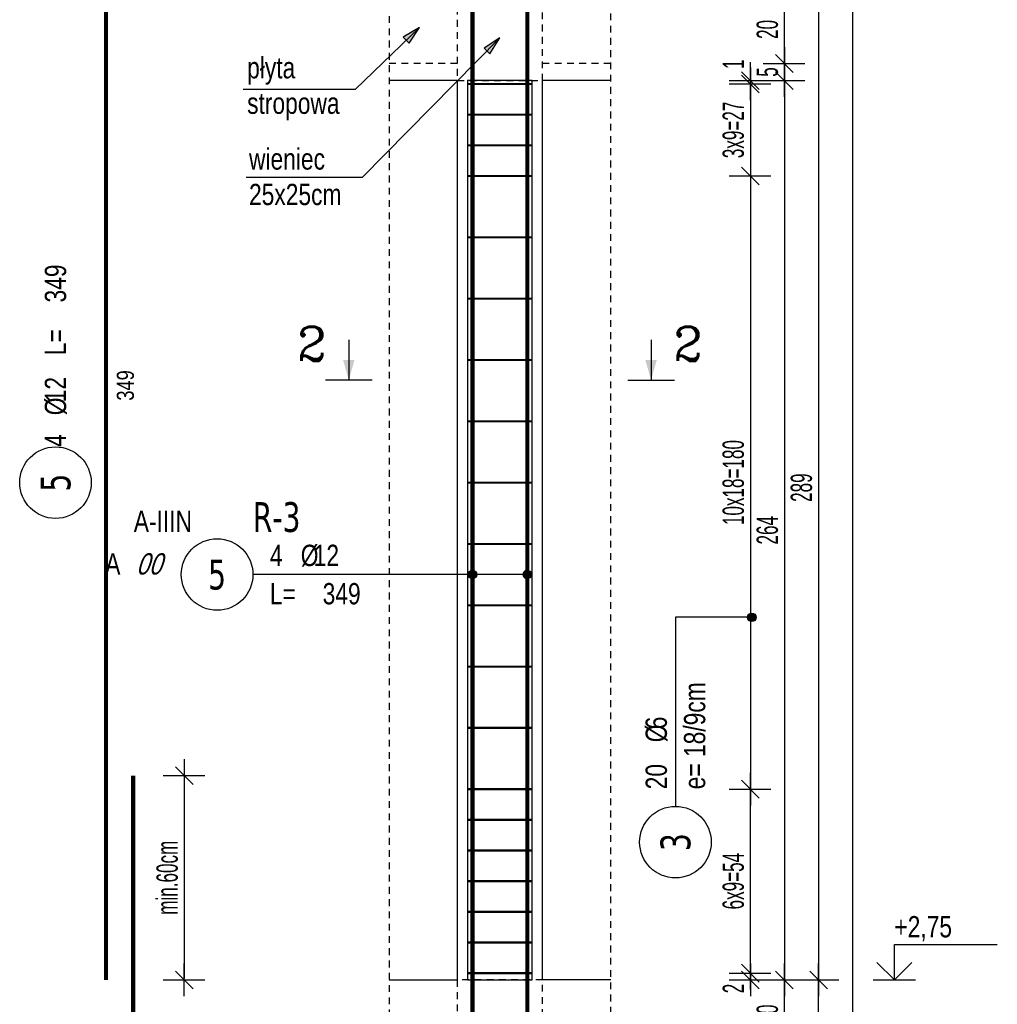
# Model space of a CAD drawing. Header units: millimetres. Extents: x 11988 to 14650, y -1596 to 604.
# Tile 17 of 38: x 12640 to 12927, y -535 to -246. Entities that reach past the tile are written whole.
import ezdxf
from ezdxf.enums import TextEntityAlignment as Align

# ---------------------------------------------------------------- set-up
doc = ezdxf.new("R2010")
doc.units = ezdxf.units.MM
doc.header["$LTSCALE"] = 10
doc.linetypes.add('MP', pattern=[0.36, 0.2, -0.16])
for name, color, linetype in [('BA_txg', 3, 'Continuous'), ('BA_wic', 1, 'Continuous'), ('BA_wis', 2, 'Continuous'), ('BA_wym', 1, 'Continuous'), ('BZ_kot', 7, 'Continuous'), ('BZ_odn', 1, 'Continuous'), ('BZ_opi1', 7, 'Continuous'), ('BZ_opi2', 4, 'Continuous'), ('BZ_opi3', 30, 'Continuous'), ('BZ_opi4', 53, 'Continuous'), ('BZ_P_roz', 11, 'Continuous'), ('BZ_P_wid', 3, 'Continuous'), ('BZ_P_wyc', 134, 'Continuous'), ('BZ_txs', 2, 'Continuous'), ('BZ_wym', 1, 'Continuous')]:
    doc.layers.add(name, color=color, linetype=linetype)
doc.layers.add('BZ_obroz', color=137, linetype='Continuous', plot=False)
doc.layers.add('BZ_pom', color=6, linetype='Continuous', plot=False)
doc.styles.add('BIKTBG', font='tahoma.ttf', dxfattribs={"width": 0.85})
doc.styles.add('BIKTC', font='bikromsw.shx', dxfattribs={"width": 0.85})
doc.styles.add('BIKTS', font='bikromsw.shx', dxfattribs={"width": 0.8})
doc.styles.add('BIKWYM', font='bikromsw.shx', dxfattribs={"width": 0.6})
doc.styles.add('ROMANC', font='ROMANC.SHX')
doc.dimstyles.new('BA_KR_25_cm', dxfattribs={"dimscale": 0.25, "dimtxt": 25, "dimasz": 1.666667, "dimexe": 24, "dimexo": 0, "dimgap": 0, "dimtad": 0, "dimdec": 1, "dimrnd": 0.5, "dimzin": 9, "dimdsep": 46, "dimtxsty": 'BIKWYM', "dimblk": 'WYM-KR', "dimcen": 0, "dimdle": 20, "dimclrd": 256, "dimclre": 256, "dimclrt": 2, "dimadec": 0, "dimazin": 0, "dimtfac": 0.033333, "dimtdec": 1, "dimtmove": 0, "dimatfit": 3, "dimldrblk": 'WYM-KR', "dimfxl": 25, "dimfxlon": 1, "dimtvp": 0.8, "dimtolj": 1, "dimarcsym": 0})
doc.dimstyles.new('BZ_KP_25_cm', dxfattribs={"dimscale": 0.25, "dimtxt": 25, "dimasz": 1.666667, "dimexe": 24, "dimexo": 0, "dimgap": 0, "dimtad": 0, "dimdec": 1, "dimrnd": 0.5, "dimzin": 9, "dimdsep": 46, "dimtxsty": 'BIKWYM', "dimblk": 'WYM-KR', "dimblk1": 'WYM-KP', "dimblk2": 'WYM-KP', "dimsah": 1, "dimcen": 0, "dimdle": 20, "dimclrd": 256, "dimclre": 256, "dimclrt": 7, "dimadec": 0, "dimazin": 0, "dimtfac": 0.033333, "dimtdec": 1, "dimtmove": 0, "dimatfit": 3, "dimldrblk": 'WYM-KP', "dimfxl": 1, "dimtvp": 0.8, "dimtolj": 1, "dimarcsym": 0})
doc.dimstyles.new('BZ_ST_25_cm', dxfattribs={"dimscale": 0.25, "dimtxt": 25, "dimasz": 1.666667, "dimexe": 24, "dimexo": 0, "dimgap": 0, "dimtad": 0, "dimdec": 1, "dimrnd": 0.5, "dimdsep": 46, "dimtxsty": 'BIKWYM', "dimblk": 'WYM-ST', "dimcen": 0, "dimdle": 20, "dimclrd": 256, "dimclre": 256, "dimclrt": 7, "dimadec": 0, "dimazin": 0, "dimtfac": 0.033333, "dimtdec": 1, "dimtix": 1, "dimtmove": 2, "dimatfit": 3, "dimldrblk": 'WYM-ST', "dimfxl": 1, "dimtvp": 0.8, "dimtolj": 1, "dimtzin": 0, "dimarcsym": 0})

# ---------------------------------------------------------------- blocks, each defined once
blk = doc.blocks.new('WYM-ST')
blk.add_hatch(color=256).paths.add_polyline_path([(-13, 2.88), (0, 0), (-13, -2.88)])
blk.add_lwpolyline([(0, 0), (-13, 2.88), (-13, -2.88), (0, 0)])
blk = doc.blocks.new('ST2')
blk.add_line((13.77, 0), (0, 0))
blk.add_solid([(6.84, -1.95), (6.84, 1.95), (0, 0)])
blk = doc.blocks.new('eprzh')
blk.add_line((-47.9, 0), (47.9, 0))
at = {"xscale": 6, "yscale": 6, "zscale": 6, "rotation": 90}
blk.add_blockref('ST2', (0, 0), dxfattribs=at)
at = {"style": 'ROMANC'}
blk.add_attdef('PRZ', text='', height=70, dxfattribs=at).set_placement((76, 39.4), align=Align.CENTER)
blk = doc.blocks.new('WYM-KP')
blk.add_hatch(color=256).paths.add_polyline_path([(3, 0, 1), (-3, 0, 1)])
blk.add_circle((0, 0), 3)
blk = doc.blocks.new('WYM-KR')
at = {"linetype": 'ByBlock'}
blk.add_line((11.52, 0), (-11.52, 0), dxfattribs=at)
at = {"color": 7, "linetype": 'ByBlock'}
blk.add_line((6.24, 6.24), (-6.24, -6.24), dxfattribs=at)
blk = doc.blocks.new('bik_BlkOpPret', base_point=(608.5, -87.83))
at = {"layer": 'BZ_opi1', "style": 'BIKTS', "width": 0.8}
for tag, p in [('SZTUK', (567.31, -85.33)), ('PRZEDR_FI', (581.12, -85.33)), ('PRZEKROJ', (584.93, -85.33)), ('PRZEDR_L', (567.31, -96.58)), ('DLUGOSC', (582.78, -96.58)), ('UWAGA', (567.31, -105.33))]:
    blk.add_attdef(tag, p, '', height=6.25, dxfattribs=at)
at = {"layer": 'BZ_opi2', "style": 'BIKTBG', "width": 0.8}
blk.add_attdef('NUMER', text='', height=8.75, dxfattribs=at).set_placement((551.81, -87.83), align=Align.MIDDLE_CENTER)
at = {"layer": 'BZ_pom', "width": 0.8}
for tag, p, height, style in [('POZYCJA', (562.31, -75.33), 8.75, 'BIKTBG'), ('GATUNEK', (526.97, -75.33), 6.25, 'BIKTS'), ('METODA_L', (520.17, -87.83), 6.25, 'BIKTS'), ('EURO_KOD', (529.45, -87.83), 6.25, 'BIKTS')]:
    blk.add_attdef(tag, p, '', height=height, dxfattribs=dict(at, style=style))
at = {"layer": 'BZ_wym', "width": 0.8}
for tag, p, height, style, flags in [('PRZEDR_NR', (567.31, -114.71), 8.75, 'BIKTBG', 1), ('PRZEDR_SZT', (567.31, -124.08), 6.25, 'BIKTS', 1), ('TYP_PRETA', (567.31, -133.46), 6.25, 'BIKTS', 3), ('EURO_KOD_SEGMENTY', (580.88, -142.83), 6.25, 'BIKTS', 3), ('HAK_1', (567.31, -152.21), 6.25, 'BIKTS', 3), ('HAK_2', (567.31, -161.58), 6.25, 'BIKTS', 3), ('ID', (567.31, -170.96), 6.25, 'BIKTS', 3), ('ID_C', (567.31, -180.33), 6.25, 'BIKTS', 3), ('b_atr_0', (567.31, -189.71), 6.25, 'BIKTS', 3)]:
    blk.add_attdef(tag, p, '', height=height, dxfattribs=dict(at, style=style, flags=flags))
blk = doc.blocks.new('bik_BlkOpPretW', base_point=(917.65, 307.46))
at = {"layer": 'BZ_opi2', "style": 'BIKTBG', "width": 0.8}
blk.add_attdef('NUMER', text='', height=8.75, dxfattribs=at).set_placement((933.15, 307.46), align=Align.MIDDLE_CENTER)
at = {"layer": 'BZ_opi4', "style": 'BIKTS', "width": 0.8}
for tag, p in [('SZTUK', (943.38, 304.33)), ('PRZEDR_FI', (952.43, 304.33)), ('PRZEKROJ', (956.24, 304.33)), ('PRZEDR_L', (970.04, 304.33)), ('DLUGOSC', (985.52, 304.33))]:
    blk.add_attdef(tag, p, '', height=6.25, dxfattribs=at)
at = {"layer": 'BZ_pom', "width": 0.8}
for tag, p, height, style, flags in [('POZYCJA', (943.38, 294.96), 8.75, 'BIKTBG', 3), ('GATUNEK', (943.38, 285.58), 6.25, 'BIKTS', 1), ('METODA_L', (943.38, 266.83), 6.25, 'BIKTS', 3)]:
    blk.add_attdef(tag, p, '', height=height, dxfattribs=dict(at, style=style, flags=flags))
at = {"layer": 'BZ_wym', "width": 0.8}
for tag, p, height, style, flags in [('UWAGA', (943.38, 276.21), 6.25, 'BIKTS', 1), ('TYP_PRETA', (943.38, 257.46), 6.25, 'BIKTS', 3), ('PRZEDR_NR', (943.38, 248.08), 8.75, 'BIKTBG', 1), ('PRZEDR_SZT', (943.38, 238.71), 6.25, 'BIKTS', 1), ('EURO_KOD', (943.38, 229.33), 6.25, 'BIKTS', 3), ('EURO_KOD_SEGMENTY', (956.95, 229.33), 6.25, 'BIKTS', 3), ('HAK_1', (943.38, 219.96), 6.25, 'BIKTS', 3), ('HAK_2', (943.38, 210.58), 6.25, 'BIKTS', 3), ('ID', (943.38, 201.21), 6.25, 'BIKTS', 3), ('ID_C', (943.38, 191.83), 6.25, 'BIKTS', 3), ('b_atr_0', (943.38, 182.46), 6.25, 'BIKTS', 3)]:
    blk.add_attdef(tag, p, '', height=height, dxfattribs=dict(at, style=style, flags=flags))
blk = doc.blocks.new('*D145')
at = {"layer": 'BA_wym', "lineweight": -2}
for p, q in [((12682.55, -468.34), (12694.8, -468.34)), ((12688.8, -468.76), (12688.8, -527.92)), ((12682.55, -528.34), (12694.8, -528.34))]:
    blk.add_line(p, q, dxfattribs=at)
at = {"layer": 'Defpoints', "color": 0}
for p in [(12673.8, -468.34), (12665.8, -528.34), (12688.8, -528.34)]:
    blk.add_point(p, dxfattribs=at)
at = {"layer": 'BA_wym', "lineweight": -2, "xscale": 0.4166666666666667, "yscale": 0.4166666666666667, "zscale": 0.4166666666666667}
for p, rotation in [((12688.8, -468.34), 90), ((12688.8, -528.34), 270)]:
    blk.add_blockref('WYM-KR', p, dxfattribs=dict(at, rotation=rotation))
at = {"layer": 'BA_wym', "color": 2, "insert": (12683.8, -498.34), "char_height": 6.25, "attachment_point": 5, "rotation": 90, "style": 'BIKWYM'}
blk.add_mtext('\\A1;min.60cm', dxfattribs=at)
blk = doc.blocks.new('*D154')
at = {"layer": 'BA_wym', "lineweight": -2}
for p, q in [((12854.92, -525.92), (12854.92, -525.51)), ((12848.67, -526.34), (12860.92, -526.34)), ((12848.67, -528.34), (12860.92, -528.34)), ((12854.92, -526.34), (12854.92, -528.34)), ((12854.92, -528.76), (12854.92, -532.51))]:
    blk.add_line(p, q, dxfattribs=at)
at = {"layer": 'Defpoints', "color": 0}
for p in [(12790.92, -526.34), (12813.92, -528.34), (12854.92, -528.34)]:
    blk.add_point(p, dxfattribs=at)
at = {"layer": 'BA_wym', "lineweight": -2, "xscale": 0.4166666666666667, "yscale": 0.4166666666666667, "zscale": 0.4166666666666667}
for p, rotation in [((12854.92, -526.34), 270), ((12854.92, -528.34), 90)]:
    blk.add_blockref('WYM-KR', p, dxfattribs=dict(at, rotation=rotation))
at = {"layer": 'BA_wym', "color": 2, "insert": (12849.92, -530.84), "char_height": 6.25, "attachment_point": 5, "rotation": 90, "style": 'BIKWYM'}
blk.add_mtext('\\A1;2', dxfattribs=at)
blk = doc.blocks.new('*D155')
at = {"layer": 'BA_wym', "lineweight": -2}
for p, q in [((12848.67, -472.34), (12860.92, -472.34)), ((12854.92, -525.92), (12854.92, -472.76)), ((12848.67, -526.34), (12860.92, -526.34))]:
    blk.add_line(p, q, dxfattribs=at)
at = {"layer": 'Defpoints', "color": 0}
for p in [(12790.92, -472.34), (12854.92, -472.34), (12790.92, -526.34)]:
    blk.add_point(p, dxfattribs=at)
at = {"layer": 'BA_wym', "lineweight": -2, "xscale": 0.4166666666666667, "yscale": 0.4166666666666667, "zscale": 0.4166666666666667}
for p, rotation in [((12854.92, -472.34), 90), ((12854.92, -526.34), 270)]:
    blk.add_blockref('WYM-KR', p, dxfattribs=dict(at, rotation=rotation))
at = {"layer": 'BA_wym', "color": 2, "insert": (12849.92, -499.34), "char_height": 6.25, "attachment_point": 5, "rotation": 90, "style": 'BIKWYM'}
blk.add_mtext('\\A1;6x9=54', dxfattribs=at)
blk = doc.blocks.new('*D156')
at = {"layer": 'BA_wym', "lineweight": -2}
for p, q in [((12848.67, -292.34), (12860.92, -292.34)), ((12854.92, -292.76), (12854.92, -471.92)), ((12848.67, -472.34), (12860.92, -472.34))]:
    blk.add_line(p, q, dxfattribs=at)
at = {"layer": 'Defpoints', "color": 0}
for p in [(12790.92, -292.34), (12790.92, -472.34), (12854.92, -472.34)]:
    blk.add_point(p, dxfattribs=at)
at = {"layer": 'BA_wym', "lineweight": -2, "xscale": 0.4166666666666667, "yscale": 0.4166666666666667, "zscale": 0.4166666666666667}
for p, rotation in [((12854.92, -292.34), 90), ((12854.92, -472.34), 270)]:
    blk.add_blockref('WYM-KR', p, dxfattribs=dict(at, rotation=rotation))
at = {"layer": 'BA_wym', "color": 2, "insert": (12849.92, -382.34), "char_height": 6.25, "attachment_point": 5, "rotation": 90, "style": 'BIKWYM'}
blk.add_mtext('\\A1;10x18=180', dxfattribs=at)
blk = doc.blocks.new('*D157')
at = {"layer": 'BA_wym', "lineweight": -2}
for p, q in [((12848.67, -265.34), (12860.92, -265.34)), ((12854.92, -264.92), (12854.92, -264.51)), ((12854.92, -265.34), (12854.92, -292.34)), ((12848.67, -292.34), (12860.92, -292.34)), ((12854.92, -292.76), (12854.92, -293.17))]:
    blk.add_line(p, q, dxfattribs=at)
at = {"layer": 'Defpoints', "color": 0}
for p in [(12790.92, -265.34), (12790.92, -292.34), (12854.92, -292.34)]:
    blk.add_point(p, dxfattribs=at)
at = {"layer": 'BA_wym', "lineweight": -2, "xscale": 0.4166666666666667, "yscale": 0.4166666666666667, "zscale": 0.4166666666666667}
for p, rotation in [((12854.92, -265.34), 270), ((12854.92, -292.34), 90)]:
    blk.add_blockref('WYM-KR', p, dxfattribs=dict(at, rotation=rotation))
at = {"layer": 'BA_wym', "color": 2, "insert": (12849.92, -278.84), "char_height": 6.25, "attachment_point": 5, "rotation": 90, "style": 'BIKWYM'}
blk.add_mtext('\\A1;3x9=27', dxfattribs=at)
blk = doc.blocks.new('*D158')
at = {"layer": 'BA_wym', "lineweight": -2}
for p, q in [((12854.92, -263.92), (12854.92, -258.95)), ((12848.67, -264.34), (12860.92, -264.34)), ((12848.67, -265.34), (12860.92, -265.34)), ((12854.92, -265.34), (12854.92, -264.34)), ((12854.92, -265.76), (12854.92, -266.17))]:
    blk.add_line(p, q, dxfattribs=at)
at = {"layer": 'Defpoints', "color": 0}
for p in [(12790.92, -265.34), (12813.92, -264.34), (12854.92, -264.34)]:
    blk.add_point(p, dxfattribs=at)
at = {"layer": 'BA_wym', "lineweight": -2, "xscale": 0.4166666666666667, "yscale": 0.4166666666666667, "zscale": 0.4166666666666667}
for p, rotation in [((12854.92, -264.34), 270), ((12854.92, -265.34), 90)]:
    blk.add_blockref('WYM-KR', p, dxfattribs=dict(at, rotation=rotation))
at = {"layer": 'BA_wym', "color": 2, "insert": (12849.92, -259.54), "char_height": 6.25, "attachment_point": 5, "rotation": 90, "style": 'BIKWYM'}
blk.add_mtext('\\A1;1', dxfattribs=at)
blk = doc.blocks.new('bik_BlkOpPretU', base_point=(1570.94, 615.52))
at = {"layer": 'BZ_opi2', "style": 'BIKTBG', "width": 0.8}
blk.add_attdef('NUMER', text='', height=8.75, dxfattribs=at).set_placement((1514.25, 615.52), align=Align.MIDDLE_CENTER)
at = {"layer": 'BZ_opi4', "style": 'BIKTS', "width": 0.8}
for tag, p in [('SZTUK', (1529.75, 618.02)), ('PRZEDR_FI', (1538.8, 618.02)), ('PRZEKROJ', (1542.61, 618.02)), ('PRZEDR_L', (1529.75, 606.77)), ('DLUGOSC', (1545.23, 606.77)), ('UWAGA', (1529.75, 598.02))]:
    blk.add_attdef(tag, p, '', height=6.25, dxfattribs=at)
at = {"layer": 'BZ_pom', "width": 0.8}
for tag, p, height, style in [('POZYCJA', (1524.75, 628.02), 8.75, 'BIKTBG'), ('GATUNEK', (1483.8, 628.02), 6.25, 'BIKTS'), ('METODA_L', (1489.99, 615.52), 6.25, 'BIKTS')]:
    blk.add_attdef(tag, p, '', height=height, dxfattribs=dict(at, style=style))
at = {"layer": 'BZ_wym', "width": 0.8}
for tag, p, height, style, flags in [('PRZEDR_NR', (1529.75, 588.65), 8.75, 'BIKTBG', 1), ('PRZEDR_SZT', (1529.75, 579.27), 6.25, 'BIKTS', 1), ('TYP_PRETA', (1529.75, 569.9), 6.25, 'BIKTS', 3), ('EURO_KOD', (1529.75, 560.52), 6.25, 'BIKTS', 3), ('EURO_KOD_SEGMENTY', (1544.75, 560.52), 6.25, 'BIKTS', 3), ('HAK_1', (1529.75, 551.15), 6.25, 'BIKTS', 3), ('HAK_2', (1529.75, 541.77), 6.25, 'BIKTS', 3), ('ID', (1529.75, 532.4), 6.25, 'BIKTS', 3), ('ID_C', (1529.75, 523.02), 6.25, 'BIKTS', 3), ('b_atr_0', (1529.75, 513.65), 6.25, 'BIKTS', 3)]:
    blk.add_attdef(tag, p, '', height=height, dxfattribs=dict(at, style=style, flags=flags))
blk = doc.blocks.new('*D174')
at = {"layer": 'BA_wym', "lineweight": -2}
for p, q in [((12858.67, -528.34), (12870.92, -528.34)), ((12864.92, -547.92), (12864.92, -528.76)), ((12858.67, -548.34), (12870.92, -548.34))]:
    blk.add_line(p, q, dxfattribs=at)
at = {"layer": 'Defpoints', "color": 0}
for p in [(12813.92, -528.34), (12864.92, -528.34), (12813.92, -548.34)]:
    blk.add_point(p, dxfattribs=at)
at = {"layer": 'BA_wym', "lineweight": -2, "xscale": 0.4166666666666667, "yscale": 0.4166666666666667, "zscale": 0.4166666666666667}
for p, rotation in [((12864.92, -528.34), 90), ((12864.92, -548.34), 270)]:
    blk.add_blockref('WYM-KR', p, dxfattribs=dict(at, rotation=rotation))
at = {"layer": 'BA_wym', "color": 2, "insert": (12859.92, -538.34), "char_height": 6.25, "attachment_point": 5, "rotation": 90, "style": 'BIKWYM'}
blk.add_mtext('\\A1;20', dxfattribs=at)
blk = doc.blocks.new('*D175')
at = {"layer": 'BA_wym', "lineweight": -2}
for p, q in [((12858.67, -264.34), (12870.92, -264.34)), ((12864.92, -264.76), (12864.92, -527.92)), ((12858.67, -528.34), (12870.92, -528.34))]:
    blk.add_line(p, q, dxfattribs=at)
at = {"layer": 'Defpoints', "color": 0}
for p in [(12813.92, -264.34), (12813.92, -528.34), (12864.92, -528.34)]:
    blk.add_point(p, dxfattribs=at)
at = {"layer": 'BA_wym', "lineweight": -2, "xscale": 0.4166666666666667, "yscale": 0.4166666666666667, "zscale": 0.4166666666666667}
for p, rotation in [((12864.92, -264.34), 90), ((12864.92, -528.34), 270)]:
    blk.add_blockref('WYM-KR', p, dxfattribs=dict(at, rotation=rotation))
at = {"layer": 'BA_wym', "color": 2, "insert": (12859.92, -396.34), "char_height": 6.25, "attachment_point": 5, "rotation": 90, "style": 'BIKWYM'}
blk.add_mtext('\\A1;264', dxfattribs=at)
blk = doc.blocks.new('*D176')
at = {"layer": 'BA_wym', "lineweight": -2}
for p, q in [((12858.67, -259.34), (12870.92, -259.34)), ((12864.92, -259.76), (12864.92, -263.92)), ((12858.67, -264.34), (12870.92, -264.34))]:
    blk.add_line(p, q, dxfattribs=at)
at = {"layer": 'Defpoints', "color": 0}
for p in [(12813.92, -259.34), (12813.92, -264.34), (12864.92, -264.34)]:
    blk.add_point(p, dxfattribs=at)
at = {"layer": 'BA_wym', "lineweight": -2, "xscale": 0.4166666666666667, "yscale": 0.4166666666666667, "zscale": 0.4166666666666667}
for p, rotation in [((12864.92, -259.34), 90), ((12864.92, -264.34), 270)]:
    blk.add_blockref('WYM-KR', p, dxfattribs=dict(at, rotation=rotation))
at = {"layer": 'BA_wym', "color": 2, "insert": (12859.92, -261.84), "char_height": 6.25, "attachment_point": 5, "rotation": 90, "style": 'BIKWYM'}
blk.add_mtext('\\A1;5', dxfattribs=at)
blk = doc.blocks.new('*D177')
at = {"layer": 'BA_wym', "lineweight": -2}
for p, q in [((12858.67, -239.34), (12870.92, -239.34)), ((12864.92, -258.92), (12864.92, -239.76)), ((12858.67, -259.34), (12870.92, -259.34))]:
    blk.add_line(p, q, dxfattribs=at)
at = {"layer": 'Defpoints', "color": 0}
for p in [(12813.92, -239.34), (12864.92, -239.34), (12813.92, -259.34)]:
    blk.add_point(p, dxfattribs=at)
at = {"layer": 'BA_wym', "lineweight": -2, "xscale": 0.4166666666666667, "yscale": 0.4166666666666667, "zscale": 0.4166666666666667}
for p, rotation in [((12864.92, -239.34), 90), ((12864.92, -259.34), 270)]:
    blk.add_blockref('WYM-KR', p, dxfattribs=dict(at, rotation=rotation))
at = {"layer": 'BA_wym', "color": 2, "insert": (12859.92, -249.34), "char_height": 6.25, "attachment_point": 5, "rotation": 90, "style": 'BIKWYM'}
blk.add_mtext('\\A1;20', dxfattribs=at)
blk = doc.blocks.new('*D186')
at = {"layer": 'BA_wym', "lineweight": -2}
for p, q in [((12868.67, -528.34), (12880.92, -528.34)), ((12874.92, -823.92), (12874.92, -528.76)), ((12868.67, -824.34), (12880.92, -824.34))]:
    blk.add_line(p, q, dxfattribs=at)
at = {"layer": 'Defpoints', "color": 0}
for p in [(12813.92, -528.34), (12874.92, -528.34), (12813.92, -824.34)]:
    blk.add_point(p, dxfattribs=at)
at = {"layer": 'BA_wym', "lineweight": -2, "xscale": 0.4166666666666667, "yscale": 0.4166666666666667, "zscale": 0.4166666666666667}
for p, rotation in [((12874.92, -528.34), 90), ((12874.92, -824.34), 270)]:
    blk.add_blockref('WYM-KR', p, dxfattribs=dict(at, rotation=rotation))
at = {"layer": 'BA_wym', "color": 2, "insert": (12869.92, -676.34), "char_height": 6.25, "attachment_point": 5, "rotation": 90, "style": 'BIKWYM'}
blk.add_mtext('\\A1;296', dxfattribs=at)
blk = doc.blocks.new('*D187')
at = {"layer": 'BA_wym', "lineweight": -2}
for p, q in [((12868.67, -239.34), (12880.92, -239.34)), ((12874.92, -239.76), (12874.92, -527.92)), ((12868.67, -528.34), (12880.92, -528.34))]:
    blk.add_line(p, q, dxfattribs=at)
at = {"layer": 'Defpoints', "color": 0}
for p in [(12813.92, -239.34), (12813.92, -528.34), (12874.92, -528.34)]:
    blk.add_point(p, dxfattribs=at)
at = {"layer": 'BA_wym', "lineweight": -2, "xscale": 0.4166666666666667, "yscale": 0.4166666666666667, "zscale": 0.4166666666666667}
for p, rotation in [((12874.92, -239.34), 90), ((12874.92, -528.34), 270)]:
    blk.add_blockref('WYM-KR', p, dxfattribs=dict(at, rotation=rotation))
at = {"layer": 'BA_wym', "color": 2, "insert": (12869.92, -383.84), "char_height": 6.25, "attachment_point": 5, "rotation": 90, "style": 'BIKWYM'}
blk.add_mtext('\\A1;289', dxfattribs=at)
blk = doc.blocks.new('*D190')
at = {"layer": 'BA_wym', "lineweight": -2}
for p, q in [((12878.67, 470.66), (12890.92, 470.66)), ((12884.92, 470.24), (12884.92, -947.92)), ((12878.67, -948.34), (12890.92, -948.34))]:
    blk.add_line(p, q, dxfattribs=at)
at = {"layer": 'Defpoints', "color": 0}
for p in [(12813.92, 470.66), (12813.92, -948.34), (12884.92, -948.34)]:
    blk.add_point(p, dxfattribs=at)
at = {"layer": 'BA_wym', "lineweight": -2, "xscale": 0.4166666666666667, "yscale": 0.4166666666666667, "zscale": 0.4166666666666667}
for p, rotation in [((12884.92, 470.66), 90), ((12884.92, -948.34), 270)]:
    blk.add_blockref('WYM-KR', p, dxfattribs=dict(at, rotation=rotation))
at = {"layer": 'BA_wym', "color": 2, "insert": (12879.92, -238.84), "char_height": 6.25, "attachment_point": 5, "rotation": 90, "style": 'BIKWYM'}
blk.add_mtext('\\A1;1419', dxfattribs=at)
blk = doc.blocks.new('*U29')
for p, q in [((0, 4.17), (12.08, 4.17)), ((0, 0), (0, 4.17))]:
    blk.add_line(p, q)
at = {"color": 1}
blk.add_line((-2.5, 0), (2.5, 0), dxfattribs=at)
blk.add_lwpolyline([(-2.06, 2.06), (0, 0), (2.06, 2.06)])
at = {"style": 'BIKTS', "width": 0.8}
blk.add_attdef('POZIOM', text='', height=2.5, dxfattribs=at).set_placement((0, 6.25), align=Align.MIDDLE_LEFT)

msp = doc.modelspace()

# ---------------------------------------------------------------- linework, layer by layer
at = {"layer": 'BA_wic', "linetype": 'MP'}
for points in [[(12748.92, 478.16), (12748.92, -955.84)], [(12813.92, -955.84), (12813.92, 478.16)], [(12768.92, -239.34), (12768.92, -264.34), (12793.92, -264.34), (12793.92, -239.34), (12768.92, -239.34)], [(12768.92, -259.34), (12748.92, -259.34)], [(12813.92, -259.34), (12793.92, -259.34)], [(12768.92, -528.34), (12768.92, -553.34), (12793.92, -553.34), (12793.92, -528.34), (12768.92, -528.34)]]:
    msp.add_lwpolyline(points, dxfattribs=at)
at = {"layer": 'BA_wis'}
for points in [[(12768.92, -264.34), (12748.92, -264.34)], [(12768.92, -264.34), (12768.92, -528.34)], [(12793.92, -528.34), (12793.92, -264.34)], [(12813.92, -264.34), (12793.92, -264.34)], [(12748.92, -528.34), (12768.92, -528.34)], [(12813.92, -528.34), (12793.92, -528.34)]]:
    msp.add_lwpolyline(points, dxfattribs=at)
at = {"layer": 'BZ_obroz'}
msp.add_lwpolyline([(12771.92, -528.34), (12790.92, -528.34), (12790.92, -264.34), (12771.92, -264.34)], close=True, dxfattribs=at)
at = {"layer": 'BZ_odn', "color": 252}
for centre in [(12651, -382.37), (12832.92, -487.88)]:
    msp.add_circle(centre, 10.5, dxfattribs=at)
at = {"layer": 'BZ_odn'}
msp.add_circle((12698.42, -409.34), 10.5, dxfattribs=at)
at = {"layer": 'BZ_P_roz', "const_width": 0.6}
for points in [[(12771.92, -265.34), (12790.92, -265.34)], [(12771.92, -274.34), (12790.92, -274.34)], [(12771.92, -283.34), (12790.92, -283.34)], [(12771.92, -292.34), (12790.92, -292.34)], [(12771.92, -310.34), (12790.92, -310.34)], [(12771.92, -328.34), (12790.92, -328.34)], [(12771.92, -346.34), (12790.92, -346.34)], [(12771.92, -364.34), (12790.92, -364.34)], [(12771.92, -382.34), (12790.92, -382.34)], [(12771.92, -400.34), (12790.92, -400.34)], [(12771.92, -418.34), (12790.92, -418.34)], [(12771.92, -436.34), (12790.92, -436.34)], [(12771.92, -454.34), (12790.92, -454.34)], [(12771.92, -472.34), (12790.92, -472.34)], [(12771.92, -481.34), (12790.92, -481.34)], [(12771.92, -490.34), (12790.92, -490.34)], [(12771.92, -499.34), (12790.92, -499.34)], [(12771.92, -508.34), (12790.92, -508.34)], [(12771.92, -517.34), (12790.92, -517.34)], [(12771.92, -526.34), (12790.92, -526.34)]]:
    msp.add_lwpolyline(points, dxfattribs=at)
at = {"layer": 'BZ_P_wid', "const_width": 1.2}
for points in [[(12773.38, -179.34), (12773.38, -528.34)], [(12789.46, -179.34), (12789.46, -528.34)], [(12773.38, -468.34), (12773.38, -824.34)], [(12789.46, -468.34), (12789.46, -824.34)]]:
    msp.add_lwpolyline(points, dxfattribs=at)
at = {"layer": 'BZ_P_wyc', "linetype": 'Continuous', "const_width": 1.2}
for points in [[(12665.8, -179.34), (12665.8, -528.34)], [(12673.8, -468.34), (12673.8, -824.34)]]:
    msp.add_lwpolyline(points, dxfattribs=at)

# ---------------------------------------------------------------- block references
ref = msp.add_blockref('bik_BlkOpPretW', (12651, -397.87), dxfattribs=dict(rotation=90))
ref.add_attrib('NUMER', '5', dxfattribs={"layer": 'BZ_opi2', "height": 8.75, "rotation": 90, "style": 'BIKTBG', "width": 0.8}).set_placement((12651, -382.37), align=Align.MIDDLE_CENTER)
ref.add_attrib('SZTUK', '4', (12654.12, -371.87), dxfattribs={"layer": 'BZ_opi4', "height": 6.25, "rotation": 90, "style": 'BIKTS', "width": 0.8})
ref.add_attrib('PRZEKROJ', '12', (12654.12, -358.78), dxfattribs={"layer": 'BZ_opi4', "height": 6.25, "rotation": 90, "style": 'BIKTS', "width": 0.8})
ref.add_attrib('DLUGOSC', '349', (12654.12, -329.49), dxfattribs={"layer": 'BZ_opi4', "height": 6.25, "rotation": 90, "style": 'BIKTS', "width": 0.8})
ref.add_attrib('PRZEDR_FI', '%%c', (12654.12, -362.59), dxfattribs={"layer": 'BZ_opi4', "height": 6.25, "rotation": 90, "style": 'BIKTS', "width": 0.8})
ref.add_attrib('PRZEDR_L', 'L=', (12654.12, -344.97), dxfattribs={"layer": 'BZ_opi4', "height": 6.25, "rotation": 90, "style": 'BIKTS', "width": 0.8})
ref = msp.add_blockref('bik_BlkOpPret', (12752.73, -409.34))
ref.add_attrib('NUMER', '5', dxfattribs={"layer": 'BZ_opi2', "height": 8.75, "style": 'BIKTBG', "width": 0.8}).set_placement((12698.42, -409.34), align=Align.MIDDLE_CENTER)
ref.add_attrib('POZYCJA', 'R-3', (12708.92, -396.84), dxfattribs={"layer": 'BZ_pom', "height": 8.75, "style": 'BIKTBG', "width": 0.8})
ref.add_attrib('SZTUK', '4', (12713.92, -406.84), dxfattribs={"layer": 'BZ_opi1', "height": 6.25, "style": 'BIKTS', "width": 0.8})
ref.add_attrib('GATUNEK', 'A-IIIN', (12673.97, -396.84), dxfattribs={"layer": 'BZ_pom', "height": 6.25, "style": 'BIKTS', "width": 0.8})
ref.add_attrib('PRZEKROJ', '12', (12726.78, -406.84), dxfattribs={"layer": 'BZ_opi1', "height": 6.25, "style": 'BIKTS', "width": 0.8})
ref.add_attrib('DLUGOSC', '349', (12729.4, -418.09), dxfattribs={"layer": 'BZ_opi1', "height": 6.25, "style": 'BIKTS', "width": 0.8})
ref.add_attrib('METODA_L', 'A', (12665.59, -409.34), dxfattribs={"layer": 'BZ_pom', "height": 6.25, "style": 'BIKTS', "width": 0.8})
ref.add_attrib('PRZEDR_FI', '%%c', (12722.97, -406.84), dxfattribs={"layer": 'BZ_opi1', "height": 6.25, "style": 'BIKTS', "width": 0.8})
ref.add_attrib('PRZEDR_L', 'L=', (12713.92, -418.09), dxfattribs={"layer": 'BZ_opi1', "height": 6.25, "style": 'BIKTS', "width": 0.8})
ref.add_attrib('EURO_KOD', '00', (12674.63, -409.34), dxfattribs={"layer": 'BZ_pom', "height": 6.25, "style": 'BIKTS', "oblique": 18, "width": 0.8})
ref = msp.add_blockref('bik_BlkOpPretU', (12832.92, -421.9), dxfattribs=dict(rotation=90))
ref.add_attrib('NUMER', '3', dxfattribs={"layer": 'BZ_opi2', "height": 8.75, "rotation": 90, "style": 'BIKTBG', "width": 0.8}).set_placement((12832.92, -487.88), align=Align.MIDDLE_CENTER)
ref.add_attrib('SZTUK', '20', (12830.42, -472.38), dxfattribs={"layer": 'BZ_opi4', "height": 6.25, "rotation": 90, "style": 'BIKTS', "width": 0.8})
ref.add_attrib('PRZEKROJ', '6', (12830.42, -454.76), dxfattribs={"layer": 'BZ_opi4', "height": 6.25, "rotation": 90, "style": 'BIKTS', "width": 0.8})
ref.add_attrib('UWAGA', 'e= 18/9cm', (12841.67, -472.38), dxfattribs={"layer": 'BZ_opi4', "height": 6.25, "rotation": 90, "style": 'BIKTS', "width": 0.8})
ref.add_attrib('PRZEDR_FI', '%%c', (12830.42, -458.57), dxfattribs={"layer": 'BZ_opi4', "height": 6.25, "rotation": 90, "style": 'BIKTS', "width": 0.8})
at = {"layer": 'BA_txg'}
ref = msp.add_blockref('eprzh', (12737.07, -352.25), dxfattribs=dict(at, xscale=-0.142857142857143, yscale=0.1428571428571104, zscale=0.142857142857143))
ref.add_attrib('PRZ', '2', dxfattribs={"layer": '0', "height": 10, "style": 'ROMANC'}).set_placement((12726.22, -346.61), align=Align.CENTER)
at = {"layer": 'BA_txg', "xscale": 0.142857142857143, "yscale": 0.142857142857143, "zscale": 0.142857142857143}
msp.add_blockref('eprzh', (12825.77, -352.25), dxfattribs=at).add_auto_attribs({'PRZ': '2'})
at = {"layer": 'BZ_kot', "xscale": 2.5, "yscale": 2.5, "zscale": 2.5}
msp.add_blockref('*U29', (12897.17, -528.34), dxfattribs=at).add_auto_attribs({'POZIOM': '+2,75'})

# ---------------------------------------------------------------- texts
at = {"layer": 'BZ_opi3', "style": 'BIKTC', "width": 0.8}
msp.add_text('349', height=5, rotation=90.0002, dxfattribs=at).set_placement((12671.5, -353.84), align=Align.MIDDLE_CENTER)
at = {"layer": 'BZ_txs', "char_height": 6.25, "width": 113.0116, "attachment_point": 1, "style": 'BIKTS'}
for s, insert in [('płyta\\Pstropowa', (12707.24, -257.46)), ('wieniec\\P25x25cm', (12707.79, -284.24))]:
    msp.add_mtext(s, dxfattribs=dict(at, insert=insert))

# ---------------------------------------------------------------- dimensions: what is measured, and where the dimension line sits
at = {"layer": 'BA_wym'}
for base, p1, p2, override, picture, middle in [((12884.92, -948.34), (12813.92, 470.66), (12813.92, -948.34), {"dimrnd": 1, "dimblk": 'WYM-KR', "dimatfit": 1}, '*D190', (12879.92, -238.84)), ((12864.92, -239.34), (12813.92, -259.34), (12813.92, -239.34), {"dimatfit": 1}, '*D177', (12859.92, -249.34)), ((12874.92, -528.34), (12813.92, -239.34), (12813.92, -528.34), {"dimrnd": 1, "dimblk": 'WYM-KR', "dimatfit": 1}, '*D187', (12869.92, -383.84)), ((12864.92, -264.34), (12813.92, -259.34), (12813.92, -264.34), {"dimatfit": 1}, '*D176', (12859.92, -261.84)), ((12864.92, -528.34), (12813.92, -264.34), (12813.92, -528.34), {"dimrnd": 1, "dimblk": 'WYM-KR', "dimatfit": 1}, '*D175', (12859.92, -396.34)), ((12854.92, -528.34), (12790.92, -526.34), (12813.92, -528.34), {"dimatfit": 1}, '*D154', (12849.92, -530.84)), ((12864.92, -528.34), (12813.92, -548.34), (12813.92, -528.34), {"dimatfit": 1}, '*D174', (12859.92, -538.34)), ((12874.92, -528.34), (12813.92, -824.34), (12813.92, -528.34), {"dimrnd": 1, "dimblk": 'WYM-KR', "dimatfit": 1}, '*D186', (12869.92, -676.34))]:
    dim = msp.add_linear_dim(base=base, p1=p1, p2=p2, angle=90, dimstyle='BA_KR_25_cm', override=override, dxfattribs=at)
    dim.commit()
    dim.dimension.update_dxf_attribs({"geometry": picture, "text_midpoint": middle})
dim = msp.add_linear_dim(base=(12854.92, -264.34), p1=(12790.92, -265.34), p2=(12813.92, -264.34), angle=90, dimstyle='BA_KR_25_cm', override={"dimrnd": 1, "dimatfit": 1}, dxfattribs=at)
dim.commit()
dim.dimension.update_dxf_attribs({"geometry": '*D158', "text_midpoint": (12854.92, -259.54), "dimtype": 160})
dim = msp.add_linear_dim(base=(12854.92, -292.34), p1=(12790.92, -265.34), p2=(12790.92, -292.34), angle=90, text='3x9=<>', dimstyle='BA_KR_25_cm', override={"dimtxsty": 'BIKWYM', "dimatfit": 1}, dxfattribs=at)
dim.commit()
dim.dimension.update_dxf_attribs({"geometry": '*D157', "text_midpoint": (12854.92, -278.84), "dimtype": 160})
for base, p1, p2, text, picture, middle in [((12854.92, -472.34), (12790.92, -292.34), (12790.92, -472.34), '10x18=<>', '*D156', (12849.92, -382.34)), ((12688.8, -528.34), (12673.8, -468.34), (12665.8, -528.34), 'min.60cm', '*D145', (12683.8, -498.34)), ((12854.92, -472.34), (12790.92, -526.34), (12790.92, -472.34), '6x9=<>', '*D155', (12849.92, -499.34))]:
    dim = msp.add_linear_dim(base=base, p1=p1, p2=p2, angle=90, text=text, dimstyle='BA_KR_25_cm', override={"dimtxsty": 'BIKWYM', "dimatfit": 1}, dxfattribs=at)
    dim.commit()
    dim.dimension.update_dxf_attribs({"geometry": picture, "text_midpoint": middle})

# ---------------------------------------------------------------- leaders
at = {"layer": 'BZ_odn'}
for points, dimstyle in [([(12757.81, -248.76), (12738.92, -266.95), (12706.03, -266.95)], 'BZ_ST_25_cm'), ([(12781.42, -251.84), (12741.02, -292.81), (12707, -292.81)], 'BZ_ST_25_cm'), ([(12773.38, -409.34), (12748.92, -409.34), (12708.92, -409.34)], 'BZ_KP_25_cm'), ([(12789.46, -409.34), (12748.92, -409.34), (12708.92, -409.34)], 'BZ_KP_25_cm')]:
    msp.add_leader(points, dimstyle=dimstyle, dxfattribs=at)
at = {"layer": 'BZ_odn', "color": 252}
msp.add_leader([(12855.35, -421.9), (12832.92, -421.9), (12832.92, -477.38)], dimstyle='BZ_KP_25_cm', override={"dimclrd": 252}, dxfattribs=at)

doc.saveas('drawing.dxf')
